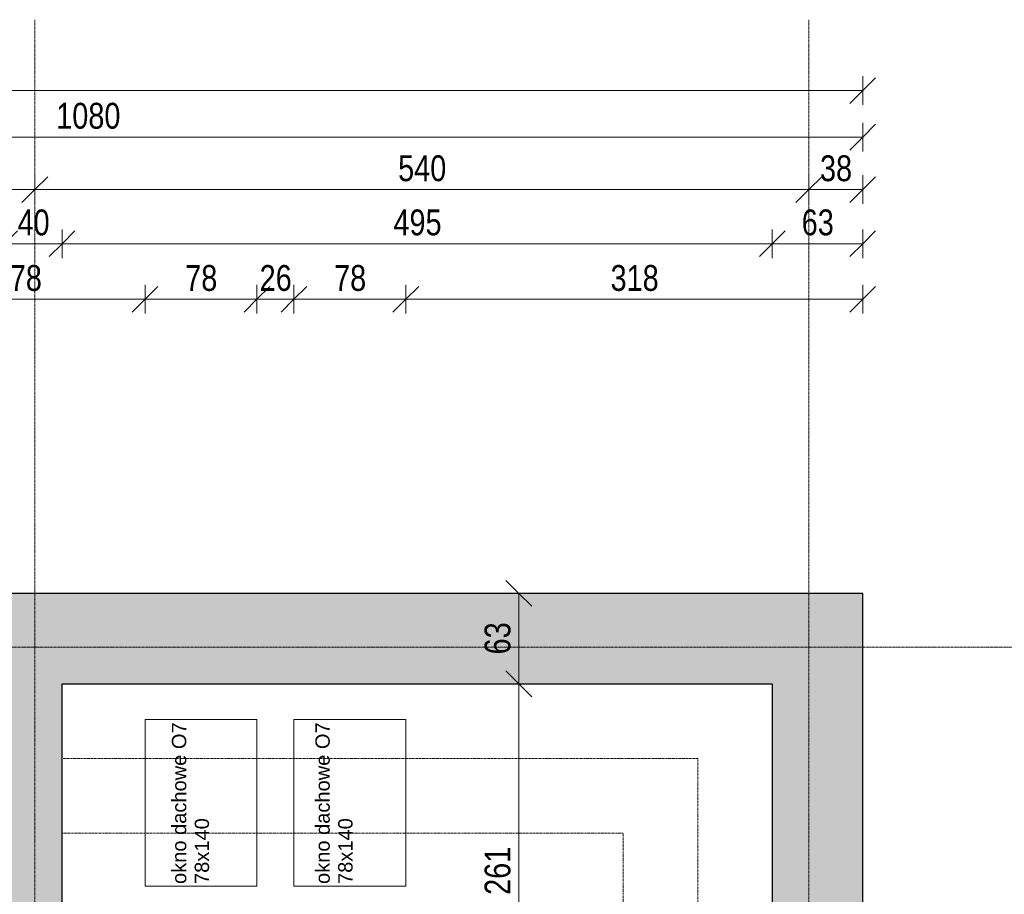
# Model space of a CAD drawing. Header units: centimetres. Extents: x 14827 to 20060, y -10807 to -8443.
# Tile 18 of 21: x 17333 to 18019, y -9052 to -8443. Entities that reach past the tile are written whole.
import ezdxf

# ---------------------------------------------------------------- set-up
doc = ezdxf.new("R2010")
doc.units = ezdxf.units.CM
doc.linetypes.add('Aligning Line 1_8_', pattern=[0.635, 0.3175, -0.3175])
doc.linetypes.add('Linia siatki', pattern=[0.9925, 0.47, -0.2175, 0.0875, -0.2175])
for name, color, linetype, lineweight in [('A-ANNO-DIMS', 211, 'Continuous', 9), ('A-ANNO-DIMS-100', 211, 'Continuous', 9), ('A-DETL', 90, 'Continuous', 9), ('A-DETL-THIN', 151, 'Continuous', 9), ('A-WALL', 113, 'Continuous', 9), ('A-WALL-PATT', 111, 'Continuous', 25), ('G-ANNO-TEXT', 231, 'Continuous', 9), ('I-WALL', 2, 'Continuous', 9), ('S-GRID', 1, 'Continuous', 9)]:
    doc.layers.add(name, color=color, linetype=linetype, lineweight=lineweight)
doc.styles.add('Arial_2', font='arial.ttf', dxfattribs={"width": 0.8, "height": 18})
doc.styles.add('Arial_3', font='arial.ttf', dxfattribs={"height": 10})
doc.dimstyles.new('Przekątna_-_1_8_mm_Arial', dxfattribs={"dimscale": 30.48, "dimtxt": 18.364669, "dimasz": 0.590551, "dimexe": 0.328084, "dimexo": 0.0625, "dimgap": 0.016404, "dimtad": 1, "dimdec": 0, "dimdsep": 46, "dimtxsty": 'Arial_2', "dimblk1": 'OBLIQUE', "dimblk2": 'OBLIQUE', "dimsah": 1, "dimcen": 0.09, "dimazin": 0, "dimtfac": 1, "dimtdec": 4, "dimtix": 1, "dimtmove": 0, "dimatfit": 3, "dimfxl": 0.328084, "dimfxlon": 1, "dimtvp": 1, "dimtolj": 1, "dimtzin": 0, "dimarcsym": 2})

# ---------------------------------------------------------------- blocks, each defined once
blk = doc.blocks.new('DIMBLOCK40-6_Poziom posadzka II pietra')
at = {"layer": 'A-ANNO-DIMS-100'}
for p, q in [((17242.62, -8637.87), (17242.62, -8627.87)), ((17242.62, -8637.87), (17251.62, -8628.87)), ((17420.48, -8637.87), (17420.48, -8627.87)), ((17420.48, -8637.87), (17429.48, -8628.87)), ((17242.62, -8637.87), (17233.62, -8646.87)), ((17242.62, -8637.87), (17420.48, -8637.87)), ((17242.62, -8637.87), (17242.62, -8647.87)), ((17420.48, -8637.87), (17411.48, -8646.87)), ((17420.48, -8637.87), (17420.48, -8647.87))]:
    blk.add_line(p, q, dxfattribs=at)
at = {"layer": 'A-ANNO-DIMS-100', "color": 0, "insert": (17315.02, -8614.01), "char_height": 18, "width": 39.6677, "attachment_point": 1, "line_spacing_factor": 0.941778, "style": 'Arial_2'}
blk.add_mtext('178', dxfattribs=at)
blk = doc.blocks.new('_Oblique')
at = {"color": 0, "linetype": 'ByBlock', "lineweight": -2}
blk.add_line((-0.5, -0.5), (0.5, 0.5), dxfattribs=at)
blk = doc.blocks.new('DIMBLOCK41-6_Poziom posadzka II pietra')
at = {"layer": 'A-ANNO-DIMS-100'}
for p, q in [((17420.48, -8637.87), (17420.48, -8627.87)), ((17420.48, -8637.87), (17429.48, -8628.87)), ((17498.48, -8637.87), (17498.48, -8627.87)), ((17498.48, -8637.87), (17507.48, -8628.87)), ((17420.48, -8637.87), (17411.48, -8646.87)), ((17420.48, -8637.87), (17498.48, -8637.87)), ((17420.48, -8637.87), (17420.48, -8647.87)), ((17498.48, -8637.87), (17489.48, -8646.87)), ((17498.48, -8637.87), (17498.48, -8647.87))]:
    blk.add_line(p, q, dxfattribs=at)
at = {"layer": 'A-ANNO-DIMS-100', "color": 0, "insert": (17448.46, -8614.01), "char_height": 18, "width": 26.4451, "attachment_point": 1, "line_spacing_factor": 0.941778, "style": 'Arial_2'}
blk.add_mtext('78', dxfattribs=at)
blk = doc.blocks.new('DIMBLOCK42-6_Poziom posadzka II pietra')
at = {"layer": 'A-ANNO-DIMS-100'}
for p, q in [((17498.48, -8637.87), (17498.48, -8627.87)), ((17498.48, -8637.87), (17507.48, -8628.87)), ((17524.24, -8637.87), (17524.24, -8627.87)), ((17524.24, -8637.87), (17533.24, -8628.87)), ((17498.48, -8637.87), (17489.48, -8646.87)), ((17498.48, -8637.87), (17524.24, -8637.87)), ((17498.48, -8637.87), (17498.48, -8647.87)), ((17524.24, -8637.87), (17515.24, -8646.87)), ((17524.24, -8637.87), (17524.24, -8647.87))]:
    blk.add_line(p, q, dxfattribs=at)
at = {"layer": 'A-ANNO-DIMS-100', "color": 0, "insert": (17500.34, -8614.01), "char_height": 18, "width": 26.4451, "attachment_point": 1, "line_spacing_factor": 0.941778, "style": 'Arial_2'}
blk.add_mtext('26', dxfattribs=at)
blk = doc.blocks.new('DIMBLOCK43-6_Poziom posadzka II pietra')
at = {"layer": 'A-ANNO-DIMS-100'}
for p, q in [((17524.24, -8637.87), (17524.24, -8627.87)), ((17524.24, -8637.87), (17533.24, -8628.87)), ((17602.24, -8637.87), (17602.24, -8627.87)), ((17602.24, -8637.87), (17611.24, -8628.87)), ((17524.24, -8637.87), (17515.24, -8646.87)), ((17524.24, -8637.87), (17602.24, -8637.87)), ((17524.24, -8637.87), (17524.24, -8647.87)), ((17602.24, -8637.87), (17593.24, -8646.87)), ((17602.24, -8637.87), (17602.24, -8647.87))]:
    blk.add_line(p, q, dxfattribs=at)
at = {"layer": 'A-ANNO-DIMS-100', "color": 0, "insert": (17552.22, -8614.01), "char_height": 18, "width": 26.4451, "attachment_point": 1, "line_spacing_factor": 0.941778, "style": 'Arial_2'}
blk.add_mtext('78', dxfattribs=at)
blk = doc.blocks.new('DIMBLOCK44-6_Poziom posadzka II pietra')
at = {"layer": 'A-ANNO-DIMS-100'}
for p, q in [((17602.24, -8637.87), (17602.24, -8627.87)), ((17602.24, -8637.87), (17611.24, -8628.87)), ((17920.62, -8637.87), (17920.62, -8627.87)), ((17920.62, -8637.87), (17929.62, -8628.87)), ((17602.24, -8637.87), (17593.24, -8646.87)), ((17602.24, -8637.87), (17920.62, -8637.87)), ((17602.24, -8637.87), (17602.24, -8647.87)), ((17920.62, -8637.87), (17911.62, -8646.87)), ((17920.62, -8637.87), (17920.62, -8647.87))]:
    blk.add_line(p, q, dxfattribs=at)
at = {"layer": 'A-ANNO-DIMS-100', "color": 0, "insert": (17744.9, -8614.01), "char_height": 18, "width": 39.6677, "attachment_point": 1, "line_spacing_factor": 0.941778, "style": 'Arial_2'}
blk.add_mtext('318', dxfattribs=at)
blk = doc.blocks.new('DIMBLOCK55-6_Poziom posadzka II pietra')
at = {"layer": 'A-ANNO-DIMS-100'}
for p, q in [((17322.62, -8599.17), (17322.62, -8589.17)), ((17322.62, -8599.17), (17331.62, -8590.17)), ((17362.62, -8599.17), (17362.62, -8589.17)), ((17362.62, -8599.17), (17371.62, -8590.17)), ((17322.62, -8599.17), (17313.62, -8608.17)), ((17322.62, -8599.17), (17362.62, -8599.17)), ((17322.62, -8599.17), (17322.62, -8609.17)), ((17362.62, -8599.17), (17353.62, -8608.17)), ((17362.62, -8599.17), (17362.62, -8609.17))]:
    blk.add_line(p, q, dxfattribs=at)
at = {"layer": 'A-ANNO-DIMS-100', "color": 0, "insert": (17331.6, -8575.3), "char_height": 18, "width": 26.4451, "attachment_point": 1, "line_spacing_factor": 0.941778, "style": 'Arial_2'}
blk.add_mtext('40', dxfattribs=at)
blk = doc.blocks.new('DIMBLOCK56-6_Poziom posadzka II pietra')
at = {"layer": 'A-ANNO-DIMS-100'}
for p, q in [((17362.62, -8599.17), (17362.62, -8589.17)), ((17362.62, -8599.17), (17371.62, -8590.17)), ((17857.62, -8599.17), (17857.62, -8589.17)), ((17857.62, -8599.17), (17866.62, -8590.17)), ((17362.62, -8599.17), (17353.62, -8608.17)), ((17362.62, -8599.17), (17857.62, -8599.17)), ((17362.62, -8599.17), (17362.62, -8609.17)), ((17857.62, -8599.17), (17848.62, -8608.17)), ((17857.62, -8599.17), (17857.62, -8609.17))]:
    blk.add_line(p, q, dxfattribs=at)
at = {"layer": 'A-ANNO-DIMS-100', "color": 0, "insert": (17593.59, -8575.3), "char_height": 18, "width": 39.6677, "attachment_point": 1, "line_spacing_factor": 0.941778, "style": 'Arial_2'}
blk.add_mtext('495', dxfattribs=at)
blk = doc.blocks.new('DIMBLOCK57-6_Poziom posadzka II pietra')
at = {"layer": 'A-ANNO-DIMS-100'}
for p, q in [((17857.62, -8599.17), (17857.62, -8589.17)), ((17857.62, -8599.17), (17866.62, -8590.17)), ((17920.62, -8599.17), (17920.62, -8589.17)), ((17920.62, -8599.17), (17929.62, -8590.17)), ((17857.62, -8599.17), (17848.62, -8608.17)), ((17857.62, -8599.17), (17920.62, -8599.17)), ((17857.62, -8599.17), (17857.62, -8609.17)), ((17920.62, -8599.17), (17911.62, -8608.17)), ((17920.62, -8599.17), (17920.62, -8609.17))]:
    blk.add_line(p, q, dxfattribs=at)
at = {"layer": 'A-ANNO-DIMS-100', "color": 0, "insert": (17878.1, -8575.3), "char_height": 18, "width": 26.4451, "attachment_point": 1, "line_spacing_factor": 0.941778, "style": 'Arial_2'}
blk.add_mtext('63', dxfattribs=at)
blk = doc.blocks.new('DIMBLOCK63-6_Poziom posadzka II pietra')
at = {"layer": 'A-ANNO-DIMS-100'}
for p, q in [((16824.62, -8561.46), (16824.62, -8551.46)), ((16824.62, -8561.46), (16833.62, -8552.46)), ((17343.62, -8561.46), (17343.62, -8551.46)), ((17343.62, -8561.46), (17352.62, -8552.46)), ((16824.62, -8561.46), (16815.62, -8570.46)), ((16824.62, -8561.46), (17343.62, -8561.46)), ((16824.62, -8561.46), (16824.62, -8571.46)), ((17343.62, -8561.46), (17334.62, -8570.46)), ((17343.62, -8561.46), (17343.62, -8571.46))]:
    blk.add_line(p, q, dxfattribs=at)
at = {"layer": 'A-ANNO-DIMS-100', "color": 0, "insert": (17067.59, -8537.59), "char_height": 18, "width": 39.6677, "attachment_point": 1, "line_spacing_factor": 0.941778, "style": 'Arial_2'}
blk.add_mtext('519', dxfattribs=at)
blk = doc.blocks.new('DIMBLOCK64-6_Poziom posadzka II pietra')
at = {"layer": 'A-ANNO-DIMS-100'}
for p, q in [((17343.62, -8561.46), (17343.62, -8551.46)), ((17343.62, -8561.46), (17352.62, -8552.46)), ((17883.12, -8561.46), (17883.12, -8551.46)), ((17883.12, -8561.46), (17892.12, -8552.46)), ((17343.62, -8561.46), (17334.62, -8570.46)), ((17343.62, -8561.46), (17883.12, -8561.46)), ((17343.62, -8561.46), (17343.62, -8571.46)), ((17883.12, -8561.46), (17874.12, -8570.46)), ((17883.12, -8561.46), (17883.12, -8571.46))]:
    blk.add_line(p, q, dxfattribs=at)
at = {"layer": 'A-ANNO-DIMS-100', "color": 0, "insert": (17596.84, -8537.59), "char_height": 18, "width": 39.6677, "attachment_point": 1, "line_spacing_factor": 0.941778, "style": 'Arial_2'}
blk.add_mtext('540', dxfattribs=at)
blk = doc.blocks.new('DIMBLOCK65-6_Poziom posadzka II pietra')
at = {"layer": 'A-ANNO-DIMS-100'}
for p, q in [((17883.12, -8561.46), (17883.12, -8551.46)), ((17883.12, -8561.46), (17892.12, -8552.46)), ((17920.62, -8561.46), (17920.62, -8551.46)), ((17920.62, -8561.46), (17929.62, -8552.46)), ((17883.12, -8561.46), (17874.12, -8570.46)), ((17883.12, -8561.46), (17920.62, -8561.46)), ((17883.12, -8561.46), (17883.12, -8571.46)), ((17920.62, -8561.46), (17911.62, -8570.46)), ((17920.62, -8561.46), (17920.62, -8571.46))]:
    blk.add_line(p, q, dxfattribs=at)
at = {"layer": 'A-ANNO-DIMS-100', "color": 0, "insert": (17890.85, -8537.59), "char_height": 18, "width": 26.4451, "attachment_point": 1, "line_spacing_factor": 0.941778, "style": 'Arial_2'}
blk.add_mtext('38', dxfattribs=at)
blk = doc.blocks.new('DIMBLOCK68-6_Poziom posadzka II pietra')
at = {"layer": 'A-ANNO-DIMS-100'}
for p, q in [((16840.62, -8524.88), (16840.62, -8514.88)), ((17920.62, -8524.88), (17920.62, -8514.88)), ((16840.62, -8524.88), (16849.62, -8515.88)), ((17920.62, -8524.88), (17929.62, -8515.88)), ((16840.62, -8524.88), (16831.62, -8533.88)), ((16840.62, -8524.88), (17920.62, -8524.88)), ((16840.62, -8524.88), (16840.62, -8534.88)), ((17920.62, -8524.88), (17911.62, -8533.88)), ((17920.62, -8524.88), (17920.62, -8534.88))]:
    blk.add_line(p, q, dxfattribs=at)
at = {"layer": 'A-ANNO-DIMS-100', "color": 0, "insert": (17358.58, -8501.01), "char_height": 18, "width": 52.8902, "attachment_point": 1, "line_spacing_factor": 0.941778, "style": 'Arial_2'}
blk.add_mtext('1080', dxfattribs=at)
blk = doc.blocks.new('DIMBLOCK69-6_Poziom posadzka II pietra')
at = {"layer": 'A-ANNO-DIMS-100'}
for p, q in [((15120.62, -8492.52), (15120.62, -8482.52)), ((15120.62, -8492.52), (15129.62, -8483.52)), ((17920.62, -8492.52), (17920.62, -8482.52)), ((17920.62, -8492.52), (17929.62, -8483.52)), ((15120.62, -8492.52), (15111.62, -8501.52)), ((15120.62, -8492.52), (17920.62, -8492.52)), ((15120.62, -8492.52), (15120.62, -8502.52)), ((17920.62, -8492.52), (17911.62, -8501.52)), ((17920.62, -8492.52), (17920.62, -8502.52))]:
    blk.add_line(p, q, dxfattribs=at)
at = {"layer": 'A-ANNO-DIMS-100', "color": 0, "insert": (16498.58, -8468.65), "char_height": 18, "width": 52.8902, "attachment_point": 1, "line_spacing_factor": 0.941778, "style": 'Arial_2'}
blk.add_mtext('2800', dxfattribs=at)
blk = doc.blocks.new('DIMBLOCK212-6_Poziom posadzka II pietra')
at = {"layer": 'A-ANNO-DIMS-100'}
for p, q in [((17680.98, -8905.71), (17671.98, -8896.71)), ((17680.98, -8905.71), (17670.98, -8905.71)), ((17680.98, -9166.71), (17680.98, -8905.71)), ((17680.98, -8905.71), (17689.98, -8914.71)), ((17680.98, -8905.71), (17690.98, -8905.71)), ((17680.98, -9166.71), (17671.98, -9157.71)), ((17680.98, -9166.71), (17670.98, -9166.71)), ((17680.98, -9166.71), (17689.98, -9175.71)), ((17680.98, -9166.71), (17690.98, -9166.71))]:
    blk.add_line(p, q, dxfattribs=at)
at = {"layer": 'A-ANNO-DIMS-100', "color": 0, "insert": (17657.12, -9052.74), "char_height": 18, "width": 39.6677, "attachment_point": 1, "rotation": 90, "line_spacing_factor": 0.941778, "style": 'Arial_2'}
blk.add_mtext('261', dxfattribs=at)
blk = doc.blocks.new('DIMBLOCK213-6_Poziom posadzka II pietra')
at = {"layer": 'A-ANNO-DIMS-100'}
for p, q in [((17680.98, -8842.71), (17671.98, -8833.71)), ((17680.98, -8842.71), (17670.98, -8842.71)), ((17680.98, -8905.71), (17680.98, -8842.71)), ((17680.98, -8842.71), (17689.98, -8851.71)), ((17680.98, -8842.71), (17690.98, -8842.71)), ((17680.98, -8905.71), (17671.98, -8896.71)), ((17680.98, -8905.71), (17670.98, -8905.71)), ((17680.98, -8905.71), (17689.98, -8914.71)), ((17680.98, -8905.71), (17690.98, -8905.71))]:
    blk.add_line(p, q, dxfattribs=at)
at = {"layer": 'A-ANNO-DIMS-100', "color": 0, "insert": (17657.12, -8885.23), "char_height": 18, "width": 26.4451, "attachment_point": 1, "rotation": 90, "line_spacing_factor": 0.941778, "style": 'Arial_2'}
blk.add_mtext('63', dxfattribs=at)

msp = doc.modelspace()

# ---------------------------------------------------------------- hatches: boundary and pattern name
at = {"layer": 'A-WALL-PATT', "lineweight": 9}
h = msp.add_hatch(color=256, dxfattribs=at)
h.paths.add_polyline_path([(17322.62, -8905.71), (17340.62, -8905.71), (17340.62, -8842.71), (17242.62, -8842.71), (17242.62, -8905.71)])
h.paths.add_polyline_path([(16940.56, -8905.71), (17005.16, -8905.71), (17005.16, -8842.71), (16840.62, -8842.71), (16840.62, -8905.71)])
for points in [[(17857.62, -8905.71), (17857.62, -8842.71), (17340.62, -8842.71), (17340.62, -8905.71), (17439.43, -8905.71)], [(17920.62, -10352.71), (17920.62, -8842.71), (17857.62, -8842.71), (17857.62, -10352.71)]]:
    msp.add_hatch(color=256, dxfattribs=at).paths.add_polyline_path(points)
h = msp.add_hatch(color=256, dxfattribs=at)
h.paths.add_polyline_path([(17322.62, -10352.71), (17362.62, -10352.71), (17362.62, -9623.71), (17322.62, -9623.71), (17322.62, -9662.77)])
h.paths.add_polyline_path([(17322.62, -9396.71), (17362.62, -9396.71), (17362.62, -8905.71), (17322.62, -8905.71), (17322.62, -9364.86)])

# ---------------------------------------------------------------- linework, layer by layer
at = {"layer": 'A-DETL', "linetype": 'Aligning Line 1_8_'}
for p, q in [((17805.62, -8957.71), (17362.62, -8957.71)), ((17805.62, -8957.71), (17805.62, -10300.71)), ((17753.62, -9009.71), (17362.62, -9009.71)), ((17753.62, -9009.71), (17753.62, -10248.71))]:
    msp.add_line(p, q, dxfattribs=at)
at = {"layer": 'A-DETL-THIN'}
for p, q in [((17420.48, -8930.64), (17498.48, -8930.64)), ((17420.48, -9046.64), (17420.48, -8930.64)), ((17498.48, -8930.64), (17498.48, -9046.64)), ((17524.24, -8930.64), (17602.24, -8930.64)), ((17524.24, -9046.64), (17524.24, -8930.64)), ((17602.24, -8930.64), (17602.24, -9046.64)), ((17498.48, -9046.64), (17420.48, -9046.64)), ((17602.24, -9046.64), (17524.24, -9046.64))]:
    msp.add_line(p, q, dxfattribs=at)
at = {"layer": 'A-WALL', "lineweight": 25}
for p, q in [((17920.62, -8842.71), (17242.62, -8842.71)), ((17920.62, -10415.71), (17920.62, -8842.71)), ((17362.62, -8905.71), (17857.62, -8905.71)), ((17857.62, -8905.71), (17857.62, -9166.71))]:
    msp.add_line(p, q, dxfattribs=at)
at = {"layer": 'I-WALL', "lineweight": 25}
msp.add_line((17362.62, -9368.71), (17362.62, -8905.71), dxfattribs=at)
at = {"layer": 'S-GRID', "linetype": 'Linia siatki'}
for p, q in [((17343.62, -8443.11), (17343.62, -10747.39)), ((17883.12, -8443.11), (17883.12, -10747.39)), ((14827.42, -8880.21), (18350.45, -8880.21))]:
    msp.add_line(p, q, dxfattribs=at)

# ---------------------------------------------------------------- texts
at = {"layer": 'G-ANNO-TEXT', "color": 7, "char_height": 10, "attachment_point": 1, "rotation": 90, "style": 'Arial_3'}
for s, insert, width in [('okno dachowe O7 ', (17439.19, -9045.15), 140.2953), ('okno dachowe O7 ', (17539.19, -9045.15), 140.2953), ('78x140', (17455.07, -9045.15), 56.1181), ('78x140', (17555.07, -9045.15), 56.1181)]:
    msp.add_mtext(s, dxfattribs=dict(at, insert=insert, width=width))

# ---------------------------------------------------------------- dimensions: what is measured, and where the dimension line sits
at = {"layer": 'A-ANNO-DIMS'}
for base, p1, p2, override, picture, middle in [((17920.62, -8492.52), (15120.62, -8502.52), (17920.62, -8502.52), {"dimpost": '<>', "dimfxl": 2800}, 'DIMBLOCK69-6_Poziom posadzka II pietra', (16520.62, -8482.83)), ((17920.62, -8524.88), (16840.62, -8534.88), (17920.62, -8534.88), {"dimpost": '<>', "dimfxl": 1080}, 'DIMBLOCK68-6_Poziom posadzka II pietra', (17380.62, -8515.19)), ((17343.62, -8561.46), (16824.62, -8551.46), (17343.62, -8551.46), {"dimpost": '<>', "dimfxl": 519}, 'DIMBLOCK63-6_Poziom posadzka II pietra', (17084.12, -8551.77)), ((17883.12255481, -8561.46261369), (17343.62255481, -8551.46261369), (17883.12255481, -8551.46261369), {"dimpost": '<>', "dimfxl": 539.5}, 'DIMBLOCK64-6_Poziom posadzka II pietra', (17613.37255481, -8551.77229985)), ((17920.62255481, -8561.46261369), (17883.12255481, -8551.46261369), (17920.62255481, -8571.46261369), {"dimpost": '<>', "dimfxl": 42.5}, 'DIMBLOCK65-6_Poziom posadzka II pietra', (17901.87255481, -8551.7661607)), ((17362.62, -8599.17), (17322.62, -8609.17), (17362.62, -8609.17), {"dimpost": '<>', "dimfxl": 40}, 'DIMBLOCK55-6_Poziom posadzka II pietra', (17342.62, -8589.48)), ((17857.62, -8599.17), (17362.62, -8609.17), (17857.62, -8609.17), {"dimpost": '<>', "dimfxl": 495}, 'DIMBLOCK56-6_Poziom posadzka II pietra', (17610.12, -8589.48)), ((17920.62, -8599.17), (17857.62, -8609.17), (17920.62, -8609.17), {"dimpost": '<>', "dimfxl": 63}, 'DIMBLOCK57-6_Poziom posadzka II pietra', (17889.12, -8589.48)), ((17420.48, -8637.87), (17242.62, -8647.87), (17420.48, -8647.87), {"dimpost": '<>', "dimfxl": 177.85991}, 'DIMBLOCK40-6_Poziom posadzka II pietra', (17331.55, -8628.18)), ((17498.48, -8637.87), (17420.48, -8647.87), (17498.48, -8647.87), {"dimpost": '<>', "dimfxl": 78}, 'DIMBLOCK41-6_Poziom posadzka II pietra', (17459.48, -8628.18)), ((17524.24, -8637.87), (17498.48, -8647.87), (17524.24, -8647.87), {"dimpost": '<>', "dimfxl": 25.753329}, 'DIMBLOCK42-6_Poziom posadzka II pietra', (17511.36, -8628.18)), ((17602.24, -8637.87), (17524.24, -8647.87), (17602.24, -8647.87), {"dimpost": '<>', "dimfxl": 78}, 'DIMBLOCK43-6_Poziom posadzka II pietra', (17563.24, -8628.18)), ((17920.62, -8637.87), (17602.24, -8647.87), (17920.62, -8647.87), {"dimpost": '<>', "dimfxl": 318.386761}, 'DIMBLOCK44-6_Poziom posadzka II pietra', (17761.43, -8628.18))]:
    dim = msp.add_linear_dim(base=base, p1=p1, p2=p2, dimstyle='Przekątna_-_1_8_mm_Arial', override=override, dxfattribs=at)
    dim.commit()
    dim.dimension.update_dxf_attribs({"geometry": picture, "text_midpoint": middle})
for base, p1, p2, override, picture, middle in [((17680.98, -8842.71), (17670.98, -8905.71), (17670.98, -8842.71), {"dimpost": '<>', "dimfxl": 63}, 'DIMBLOCK213-6_Poziom posadzka II pietra', (17671.29, -8874.21)), ((17680.98, -8905.71), (17670.98, -9166.71), (17670.98, -8905.71), {"dimpost": '<>', "dimfxl": 261}, 'DIMBLOCK212-6_Poziom posadzka II pietra', (17671.29, -9036.21))]:
    dim = msp.add_linear_dim(base=base, p1=p1, p2=p2, angle=90, dimstyle='Przekątna_-_1_8_mm_Arial', override=override, dxfattribs=at)
    dim.commit()
    dim.dimension.update_dxf_attribs({"geometry": picture, "text_midpoint": middle})

doc.saveas('drawing.dxf')
